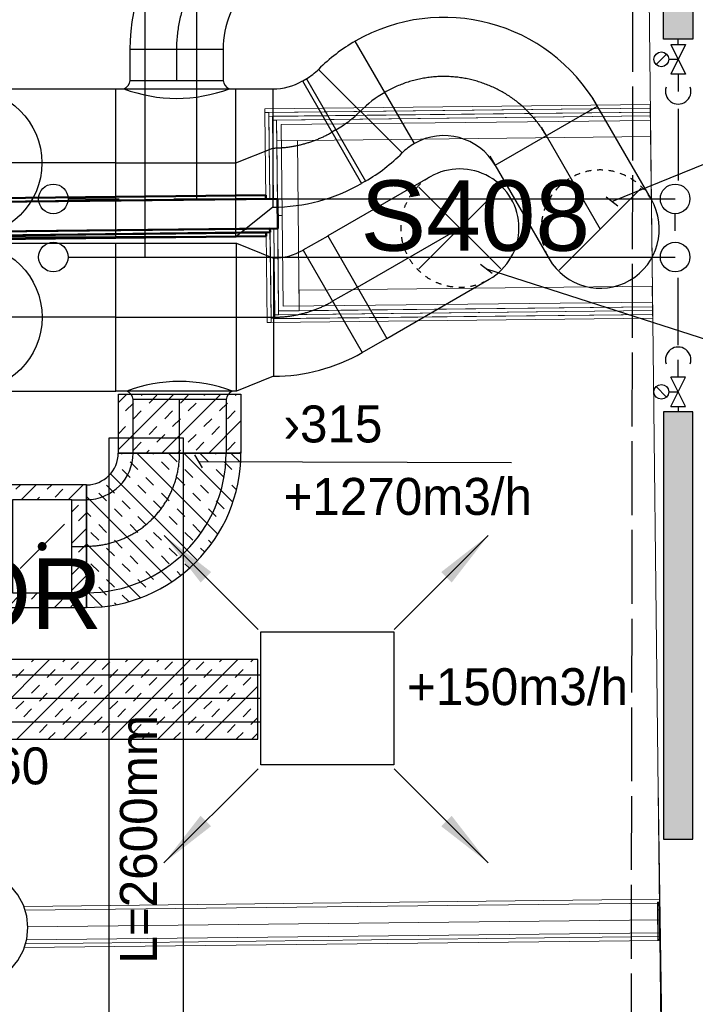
# Model space of a CAD drawing. Header units: millimetres. Extents: x 0 to 83130, y 0 to 53088.
# Tile 50 of 105: x 12449 to 14736, y 27930 to 31260. Entities that reach past the tile are written whole.
import ezdxf

# ---------------------------------------------------------------- set-up
doc = ezdxf.new("R2010")
doc.units = ezdxf.units.MM
doc.header["$LTSCALE"] = 50
doc.header["$MEASUREMENT"] = 0
doc.header["$PDMODE"] = 1
for name, pattern in [('2V-CENT', [23, 20, -1.5, 0, -1.5]), ('V-GOMD', [0.8, 0.4, -0.4]), ('V-OV', [6, 5, -1]), ('V-V', [2, 1, 1])]:
    doc.linetypes.add(name, pattern=pattern)
doc.layers.get('0').update_dxf_attribs({"linetype": 'CONTINUOUS'})
for name, color, linetype in [('20604A200D001$0$832 Rominfo', 7, 'CONTINUOUS'), ('V060-', 3, 'CONTINUOUS'), ('V061-', 1, 'CONTINUOUS'), ('V070-', 3, 'CONTINUOUS'), ('V071-', 1, 'CONTINUOUS'), ('V090-', 2, 'CONTINUOUS'), ('V100-', 6, 'CONTINUOUS'), ('V110', 1, 'CONTINUOUS'), ('V111', 3, 'CONTINUOUS'), ('xref', 7, 'CONTINUOUS')]:
    doc.layers.add(name, color=color, linetype=linetype)
doc.layers.add('20604A200D001$0$A-WALL', color=7, linetype='CONTINUOUS', lineweight=13)
doc.layers.add('20604A200D001$0$S-COLS', color=7, linetype='CONTINUOUS', lineweight=9)
doc.styles.add('20604A200D001$0$Arial', font='arial.ttf', dxfattribs={"height": 238.125})
doc.styles.add('FISO', font='fiso')
doc.styles.add('ISO', font='ISO')
doc.styles.add('SIMPLEX', font='SIMPLEX')

# ---------------------------------------------------------------- blocks, each defined once
blk = doc.blocks.new('CBOJ90_PB', base_point=(86107, 31352))
at = {"color": 0, "linetype": 'ByBlock'}
blk.add_arc((86106, 31353), 1, 270, 360, dxfattribs=at)
blk = doc.blocks.new('KBOJ90_PB', base_point=(86107, 31352))
at = {"color": 0, "linetype": 'ByBlock'}
for p, q in [((86106.5, 31353), (86107.5, 31353)), ((86106, 31352.5), (86106, 31351.5))]:
    blk.add_line(p, q, dxfattribs=at)
for radius in [1.5, 0.5]:
    blk.add_arc((86106, 31353), radius, 270, 360, dxfattribs=at)
blk = doc.blocks.new('3BOJ90_PB', base_point=(86107, 31352))
for p in [(86107, 31353), (86106, 31352)]:
    blk.add_point(p)
at = {"color": 1, "linetype": '2V-CENT'}
blk.add_blockref('CBOJ90_PB', (86107, 31352), dxfattribs=at)
at = {"color": 0, "linetype": 'ByBlock'}
blk.add_blockref('KBOJ90_PB', (86107, 31352), dxfattribs=at)
at = {"style": 'ISO', "flags": 3}
blk.add_attdef('0', (86107, 31352), '', height=1, dxfattribs=at)
blk = doc.blocks.new('KSP_P', base_point=(16239.5, 22597.5))
at = {"color": 0, "linetype": 'ByBlock'}
for p, q in [((16240, 22598), (16239, 22598)), ((16239, 22598), (16239, 22597)), ((16240, 22597), (16240, 22598)), ((16239, 22597), (16240, 22597))]:
    blk.add_line(p, q, dxfattribs=at)
blk = doc.blocks.new('2SP_P', base_point=(16239.5, 22597.5))
for p in [(16239, 22597.5), (16240, 22597.5)]:
    blk.add_point(p)
at = {"color": 0, "linetype": 'ByBlock'}
blk.add_blockref('KSP_P', (16239.5, 22597.5), dxfattribs=at)
at = {"style": 'SIMPLEX', "flags": 3}
blk.add_attdef('0', (16239.5, 22597.5), '', height=1, dxfattribs=at)
blk = doc.blocks.new('SPJALL', base_point=(16229, 22594))
at = {"color": 1}
blk.add_line((16228.625, 22593.625), (16229.375, 22594.375), dxfattribs=at)
at = {"color": 1, "const_width": 0.075}
blk.add_lwpolyline([(16229, 22594.0375, -1), (16229, 22593.9625, -1), (16229, 22594.0375, -1)], format="xyb", dxfattribs=at)
blk = doc.blocks.new('VUN')
at = {"color": 0}
blk.add_circle((0, 0), 0.5, dxfattribs=at)
blk = doc.blocks.new('CBOJ90_UB', base_point=(86107.5923, 31354.0769))
at = {"color": 0, "linetype": 'ByBlock'}
blk.add_line((86106.5923, 31354.0769), (86107.5923, 31354.0769), dxfattribs=at)
blk = doc.blocks.new('C90', base_point=(16233, 22618))
at = {"color": 0, "linetype": 'ByBlock'}
blk.add_circle((16233, 22618), 0.5, dxfattribs=at)
blk = doc.blocks.new('KBOJ90_UB', base_point=(86107.5923, 31354.0769))
at = {"color": 0, "linetype": 'ByBlock'}
for p, q in [((86107.5923, 31354.5769), (86106.5923, 31354.5769)), ((86106.5923, 31354.5769), (86106.5923, 31353.5769)), ((86106.5923, 31353.5769), (86107.5923, 31353.5769))]:
    blk.add_line(p, q, dxfattribs=at)
blk.add_blockref('C90', (86107.5923, 31354.0769), dxfattribs=at)
blk = doc.blocks.new('3BOJ90_UB', base_point=(86107.5923, 31354.0769))
blk.add_point((86106.5923, 31354.0769))
at = {"color": 0, "linetype": 'ByBlock'}
blk.add_blockref('KBOJ90_UB', (86107.5923, 31354.0769), dxfattribs=at)
at = {"color": 1, "linetype": '2V-CENT'}
blk.add_blockref('CBOJ90_UB', (86107.5923, 31354.0769), dxfattribs=at)
at = {"style": 'ISO', "flags": 3}
blk.add_attdef('0', (86107.5923, 31354.0769), '', height=1, dxfattribs=at)
blk = doc.blocks.new('CCDIMF_500X400X125', base_point=(3095.5, 30301.1))
at = {"color": 0, "linetype": 'ByBlock'}
blk.add_line((3033, 30301.1), (3158, 30301.1), dxfattribs=at)
blk = doc.blocks.new('KCDIMF_500X400X125', base_point=(3095.5, 30301.1))
at = {"color": 0, "linetype": 'ByBlock'}
for p, q in [((3033, 30051.1), (3033, 30551.1)), ((3033, 30551.1), (3158, 30501.1)), ((3158, 30501.1), (3158, 30101.1)), ((3158, 30101.1), (3033, 30051.1))]:
    blk.add_line(p, q, dxfattribs=at)
blk = doc.blocks.new('3CDIMF_500X400X125', base_point=(3095.5, 30301.1))
for p in [(3033, 30301.1), (3158, 30301.1)]:
    blk.add_point(p)
at = {"color": 0, "linetype": 'ByBlock'}
blk.add_blockref('KCDIMF_500X400X125', (3095.5, 30301.1), dxfattribs=at)
at = {"color": 1, "linetype": '2V-CENT'}
blk.add_blockref('CCDIMF_500X400X125', (3095.5, 30301.1), dxfattribs=at)
at = {"style": 'SIMPLEX', "flags": 3}
blk.add_attdef('0', (3095.5, 30301.1), '', height=1, dxfattribs=at)
blk = doc.blocks.new('CVDIMF_500X400X125', base_point=(2634, 22499.5))
at = {"color": 0, "linetype": 'ByBlock'}
blk.add_line((2571.5, 22499.5), (2696.5, 22549.5), dxfattribs=at)
blk = doc.blocks.new('KVDIMF_500X400X125', base_point=(2634, 22499.5))
at = {"color": 0, "linetype": 'ByBlock'}
for p, q in [((2571.5, 22249.5), (2571.5, 22749.5)), ((2571.5, 22749.5), (2696.5, 22749.5)), ((2696.5, 22749.5), (2696.5, 22349.5)), ((2696.5, 22349.5), (2571.5, 22249.5))]:
    blk.add_line(p, q, dxfattribs=at)
blk = doc.blocks.new('3VDIMF_500X400X125', base_point=(2634, 22499.5))
for p in [(2696.5, 22549.5), (2571.5, 22499.5)]:
    blk.add_point(p)
at = {"color": 0, "linetype": 'ByBlock'}
blk.add_blockref('KVDIMF_500X400X125', (2634, 22499.5), dxfattribs=at)
at = {"color": 1, "linetype": '2V-CENT'}
blk.add_blockref('CVDIMF_500X400X125', (2634, 22499.5), dxfattribs=at)
at = {"style": 'SIMPLEX', "flags": 3}
blk.add_attdef('0', (2634, 22499.5), '', height=1, dxfattribs=at)
blk = doc.blocks.new('CBOJ30_P', base_point=(16231.2679, 22619))
at = {"color": 0, "linetype": 'ByBlock'}
blk.add_arc((16231, 22620), 1, 270, 300, dxfattribs=at)
blk = doc.blocks.new('KBOJ30_P', base_point=(16231.2679, 22619))
at = {"color": 0, "linetype": 'ByBlock'}
for p, q in [((16231.25, 22619.567), (16231.75, 22618.701)), ((16231, 22619.5), (16231, 22618.5))]:
    blk.add_line(p, q, dxfattribs=at)
for radius in [0.5, 1.5]:
    blk.add_arc((16231, 22620), radius, 270, 300, dxfattribs=at)
blk = doc.blocks.new('3BOJ30_P', base_point=(16231.2679, 22619))
for p in [(16231.5, 22619.134), (16231, 22619)]:
    blk.add_point(p)
at = {"color": 0, "linetype": 'ByBlock'}
blk.add_blockref('KBOJ30_P', (16231.2679, 22619), dxfattribs=at)
at = {"color": 1, "linetype": '2V-CENT'}
blk.add_blockref('CBOJ30_P', (16231.2679, 22619), dxfattribs=at)
at = {"style": 'ISO', "flags": 3}
blk.add_attdef('0', (16231.2679, 22619), '', height=1, dxfattribs=at)
blk = doc.blocks.new('TLCG90', base_point=(0, 5))
at = {"color": 1, "linetype": 'V-GOMD'}
for p, q in [((-0.3462, 5.3462), (0.3462, 4.6538)), ((-0.3462, 4.6538), (0.3462, 5.3462))]:
    blk.add_line(p, q, dxfattribs=at)
blk = doc.blocks.new('CBOJ90_NB', base_point=(86107.4022, 31352.2399))
at = {"color": 0, "linetype": 'ByBlock'}
blk.add_line((86106.4022, 31352.2399), (86107.4022, 31352.2399), dxfattribs=at)
blk = doc.blocks.new('FLCG90', base_point=(0, 3))
at = {"color": 1, "linetype": 'V-GOMD'}
blk.add_line((-0.3462, 2.6538), (0.3462, 3.3462), dxfattribs=at)
blk = doc.blocks.new('CBOJ45_P', base_point=(16236.061, 22619.837))
at = {"color": 0, "linetype": 'ByBlock'}
blk.add_arc((16235.44, 22621.337, 0.686), 1.5, 270, 315, dxfattribs=at)
blk = doc.blocks.new('KBOJ45_P', base_point=(16236.061, 22619.837))
at = {"color": 0, "linetype": 'ByBlock'}
for p, q in [((16236.147, 22620.63), (16236.854, 22619.923)), ((16235.44, 22619.337, 0.686), (16235.44, 22620.337, 0.686))]:
    blk.add_line(p, q, dxfattribs=at)
for radius in [1, 2]:
    blk.add_arc((16235.44, 22621.337, 0.686), radius, 270, 315, dxfattribs=at)
blk = doc.blocks.new('3BOJ45_P', base_point=(16236.061, 22619.837))
for p in [(16236.501, 22620.276), (16235.44, 22619.837)]:
    blk.add_point(p)
at = {"color": 0, "linetype": 'ByBlock'}
blk.add_blockref('KBOJ45_P', (16236.061, 22619.837), dxfattribs=at)
at = {"color": 1, "linetype": '2V-CENT'}
blk.add_blockref('CBOJ45_P', (16236.061, 22619.837), dxfattribs=at)
at = {"style": 'ISO', "flags": 3}
blk.add_attdef('0', (16236.061, 22619.837), '', height=1, dxfattribs=at)
blk = doc.blocks.new('V420', base_point=(455, 404.5))
blk.add_line((455, 404.5), (464, 404.5))
blk.add_solid([(455, 404.5), (459, 405), (459, 404)])
blk = doc.blocks.new('V421', base_point=(455.5, 404.5))
at = {"rotation": 180}
blk.add_blockref('V420', (464.5, 404.5), dxfattribs=at)
blk = doc.blocks.new('TAK_P', base_point=(16247.5, 22586.5))
for p, q in [((16248, 22587), (16247, 22587)), ((16247, 22587), (16247, 22586)), ((16248, 22586), (16248, 22587)), ((16247, 22586), (16248, 22586))]:
    blk.add_line(p, q)
blk = doc.blocks.new('*X125')
at = {"color": 0}
for p, q in [((3232, 47779.7), (3264.5, 47812.2)), ((3341.1, 47782.7), (3356.5, 47798.2)), ((3232, 47620.6), (3397.7, 47786.3)), ((3261.5, 47756.2), (3288, 47782.7)), ((3288, 47729.7), (3314.6, 47756.2)), ((3394.1, 47729.7), (3420.6, 47756.2)), ((3232, 47461.5), (3506.1, 47735.6)), ((3232, 47726.7), (3235, 47729.7)), ((3420.6, 47703.2), (3447.1, 47729.7)), ((3235, 47676.7), (3261.5, 47703.2)), ((3341.1, 47676.7), (3367.6, 47703.2)), ((3526.7, 47703.2), (3537.9, 47714.4)), ((3553.2, 47676.7), (3567.7, 47691.1)), ((3301.9, 47372.4), (3595.6, 47666)), ((3367.6, 47650.2), (3394.1, 47676.7)), ((3473.7, 47650.2), (3500.2, 47676.7)), ((3288, 47623.6), (3314.6, 47650.2)), ((3314.6, 47597.1), (3341.1, 47623.6)), ((3420.6, 47597.1), (3447.1, 47623.6)), ((3500.2, 47623.6), (3526.7, 47650.2)), ((3606.2, 47623.6), (3621.6, 47638.9)), ((3235, 47570.6), (3261.5, 47597.1)), ((3447.1, 47570.6), (3473.7, 47597.1)), ((3553.2, 47570.6), (3579.7, 47597.1)), ((3632.8, 47597.1), (3645.6, 47610)), ((3261.5, 47544.1), (3288, 47570.6)), ((3367.6, 47544.1), (3394.1, 47570.6)), ((3379.4, 47290.7), (3667.7, 47579.1)), ((3579.7, 47544.1), (3606.2, 47570.6)), ((3394.1, 47517.6), (3420.6, 47544.1)), ((3500.2, 47517.6), (3526.7, 47544.1)), ((3685.8, 47544.1), (3687.8, 47546.1)), ((3232, 47514.6), (3235, 47517.6)), ((3314.6, 47491.1), (3341.1, 47517.6)), ((3341.1, 47464.5), (3367.6, 47491.1)), ((3447.1, 47464.5), (3473.7, 47491.1)), ((3526.7, 47491.1), (3553.2, 47517.6)), ((3632.8, 47491.1), (3659.3, 47517.6)), ((3659.3, 47464.5), (3685.8, 47491.1)), ((3261.5, 47438), (3288, 47464.5)), ((3473.7, 47438), (3500.2, 47464.5)), ((3538.5, 47290.7), (3721.4, 47473.7)), ((3579.7, 47438), (3606.2, 47464.5)), ((3288, 47411.5), (3314.6, 47438)), ((3394.1, 47411.5), (3420.6, 47438)), ((3606.2, 47411.5), (3632.8, 47438)), ((3712.3, 47411.5), (3734.5, 47433.7)), ((3232, 47408.5), (3235, 47411.5)), ((3420.6, 47385), (3447.1, 47411.5)), ((3526.7, 47385), (3553.2, 47411.5)), ((3738.8, 47385), (3744.8, 47391)), ((3341.1, 47358.5), (3367.6, 47385)), ((3367.6, 47332), (3394.1, 47358.5)), ((3473.7, 47332), (3500.2, 47358.5)), ((3553.2, 47358.5), (3579.7, 47385)), ((3659.3, 47358.5), (3685.8, 47385)), ((3685.8, 47332), (3712.3, 47358.5)), ((3500.2, 47305.4), (3526.7, 47332)), ((3606.2, 47305.4), (3632.8, 47332)), ((3697.6, 47290.7), (3751.7, 47344.8)), ((3338.8, 47303.1), (3341.1, 47305.4)), ((3432.4, 47290.7), (3447.1, 47305.4)), ((3644.6, 47290.7), (3659.3, 47305.4)), ((3750.6, 47290.7), (3754.5, 47294.6))]:
    blk.add_line(p, q, dxfattribs=at)
blk = doc.blocks.new('*X157')
at = {"color": 0}
for p, q in [((12436.2, 29672), (12451.5, 29687.2)), ((12453.7, 29636.4), (12504.5, 29687.2)), ((12542.3, 29672), (12557.5, 29687.2)), ((12612.8, 29636.4), (12663.6, 29687.2)), ((12393.2, 29628.9), (12409.7, 29645.5)), ((12506.8, 29636.4), (12515.8, 29645.5)), ((12568.8, 29645.5), (12595.3, 29672)), ((12674.9, 29645.5), (12675.4, 29646)), ((12393.2, 29575.9), (12425.3, 29608)), ((12625.3, 29595.9), (12648.4, 29618.9)), ((12648.4, 29565.9), (12674.9, 29592.4)), ((12393.2, 29522.9), (12409.7, 29539.4)), ((12625.3, 29489.8), (12675.4, 29539.9)), ((12409.7, 29486.4), (12425.3, 29502)), ((12648.4, 29459.8), (12674.9, 29486.4)), ((12393.2, 29416.8), (12425.3, 29448.9)), ((12625.3, 29383.8), (12648.4, 29406.8)), ((12674.9, 29433.3), (12675.4, 29433.8)), ((12409.7, 29380.3), (12425.3, 29395.9)), ((12625.3, 29330.7), (12675.4, 29380.8)), ((12393.2, 29310.7), (12409.7, 29327.3)), ((12408.1, 29272.6), (12456.9, 29321.4)), ((12489.3, 29300.7), (12510, 29321.4)), ((12567.2, 29272.6), (12616, 29321.4)), ((12674.9, 29327.3), (12675.4, 29327.8)), ((12461.1, 29272.6), (12462.8, 29274.2)), ((12515.8, 29274.2), (12542.3, 29300.7)), ((12621.9, 29274.2), (12648.4, 29300.7)), ((12673.2, 29272.6), (12674.9, 29274.2))]:
    blk.add_line(p, q, dxfattribs=at)
blk = doc.blocks.new('*X158')
at = {"color": 0}
for p, q in [((12783.2, 29806.8), (12970.8, 29994.4)), ((12783.2, 29965.9), (12811.7, 29994.4)), ((12860.5, 29990.2), (12864.7, 29994.4)), ((12887, 29963.6), (12913.5, 29990.2)), ((12930.2, 29794.7), (13129.9, 29994.4)), ((12993.1, 29963.6), (13019.6, 29990.2)), ((13072.6, 29990.2), (13076.9, 29994.4)), ((13178.7, 29990.2), (13182.9, 29994.4)), ((12807.5, 29937.1), (12834, 29963.6)), ((13019.6, 29937.1), (13046.1, 29963.6)), ((13125.7, 29937.1), (13152.2, 29963.6)), ((12834, 29910.6), (12860.5, 29937.1)), ((12940.1, 29910.6), (12966.6, 29937.1)), ((12966.6, 29884.1), (12993.1, 29910.6)), ((13072.6, 29884.1), (13099.2, 29910.6)), ((13152.2, 29910.6), (13178.7, 29937.1)), ((12783.2, 29859.8), (12807.5, 29884.1)), ((12887, 29857.6), (12913.5, 29884.1)), ((13089.3, 29794.7), (13197.9, 29903.3)), ((13099.2, 29857.6), (13125.7, 29884.1)), ((12913.5, 29831.1), (12940.1, 29857.6)), ((13019.6, 29831.1), (13046.1, 29857.6)), ((12834, 29804.6), (12860.5, 29831.1)), ((13046.1, 29804.6), (13072.6, 29831.1)), ((13152.2, 29804.6), (13178.7, 29831.1)), ((12877.2, 29794.7), (12887, 29804.6)), ((12983.2, 29794.7), (12993.1, 29804.6)), ((13195.4, 29794.7), (13197.9, 29797.2))]:
    blk.add_line(p, q, dxfattribs=at)
blk = doc.blocks.new('*X161')
at = {"color": 0}
for p, q in [((12280.6, 28826.9), (12550.6, 29096.9)), ((12439.7, 28826.9), (12709.7, 29096.9)), ((12489.3, 29088.6), (12497.6, 29096.9)), ((12595.3, 29088.6), (12603.6, 29096.9)), ((12598.8, 28826.9), (12868.8, 29096.9)), ((12621.9, 29062.1), (12648.4, 29088.6)), ((12727.9, 29062.1), (12754.4, 29088.6)), ((12757.9, 28826.9), (13027.9, 29096.9)), ((12807.5, 29088.6), (12815.8, 29096.9)), ((12913.5, 29088.6), (12921.8, 29096.9)), ((12917, 28826.9), (13187, 29096.9)), ((12940.1, 29062.1), (12966.6, 29088.6)), ((13046.1, 29062.1), (13072.6, 29088.6)), ((13125.7, 29088.6), (13133.9, 29096.9)), ((13231.7, 29088.6), (13240, 29096.9)), ((12436.2, 29035.6), (12462.8, 29062.1)), ((12542.3, 29035.6), (12568.8, 29062.1)), ((12754.4, 29035.6), (12781, 29062.1)), ((12860.5, 29035.6), (12887, 29062.1)), ((13072.6, 29035.6), (13099.2, 29062.1)), ((13178.7, 29035.6), (13205.2, 29062.1)), ((12489.3, 28982.5), (12515.8, 29009.1)), ((12568.8, 29009.1), (12595.3, 29035.6)), ((12674.9, 29009.1), (12701.4, 29035.6)), ((12701.4, 28982.5), (12727.9, 29009.1)), ((12807.5, 28982.5), (12834, 29009.1)), ((12887, 29009.1), (12913.5, 29035.6)), ((12993.1, 29009.1), (13019.6, 29035.6)), ((13019.6, 28982.5), (13046.1, 29009.1)), ((13076.1, 28826.9), (13255.7, 29006.5)), ((13125.7, 28982.5), (13152.2, 29009.1)), ((13205.2, 29009.1), (13231.7, 29035.6)), ((12515.8, 28956), (12542.3, 28982.5)), ((12621.9, 28956), (12648.4, 28982.5)), ((12834, 28956), (12860.5, 28982.5)), ((12940.1, 28956), (12966.6, 28982.5)), ((13152.2, 28956), (13178.7, 28982.5)), ((12436.2, 28929.5), (12462.8, 28956)), ((12648.4, 28929.5), (12674.9, 28956)), ((12754.4, 28929.5), (12781, 28956)), ((12966.6, 28929.5), (12993.1, 28956)), ((13072.6, 28929.5), (13099.2, 28956)), ((12462.8, 28903), (12489.3, 28929.5)), ((12568.8, 28903), (12595.3, 28929.5)), ((12781, 28903), (12807.5, 28929.5)), ((12887, 28903), (12913.5, 28929.5)), ((13099.2, 28903), (13125.7, 28929.5)), ((13205.2, 28903), (13231.7, 28929.5)), ((12515.8, 28850), (12542.3, 28876.5)), ((12595.3, 28876.5), (12621.9, 28903)), ((12701.4, 28876.5), (12727.9, 28903)), ((12727.9, 28850), (12754.4, 28876.5)), ((12834, 28850), (12860.5, 28876.5)), ((12913.5, 28876.5), (12940.1, 28903)), ((13019.6, 28876.5), (13046.1, 28903)), ((13046.1, 28850), (13072.6, 28876.5)), ((13152.2, 28850), (13178.7, 28876.5)), ((13231.7, 28876.5), (13255.7, 28900.4)), ((12545.8, 28826.9), (12568.8, 28850)), ((12651.9, 28826.9), (12674.9, 28850)), ((12864, 28826.9), (12887, 28850)), ((12970, 28826.9), (12993.1, 28850)), ((13182.2, 28826.9), (13205.2, 28850)), ((13235.2, 28826.9), (13255.7, 28847.4))]:
    blk.add_line(p, q, dxfattribs=at)
blk = doc.blocks.new('20604A200D001$0$IV02_37dB 558070 - IV02_37dB-321357-P04')
at = {"layer": '20604A200D001$0$A-WALL'}
for p, q in [((30081.6, 25945.3), (30077.5, 25945.2)), ((30077.5, 25945.2), (30077.7, 25932.2)), ((30081.6, 25945.3), (30077.7, 25932.2)), ((30081.8, 25932.3), (30081.6, 25945.3)), ((30081.8, 25932.3), (30077.7, 25932.2)), ((30081.8, 25932.3), (30077.7, 25932.2)), ((30077.7, 25932.2), (30081.8, 25932.3)), ((30077.7, 25932.2), (30077.8, 25919.2)), ((30077.8, 25919.2), (30077.7, 25932.2)), ((30081.9, 25919.3), (30077.8, 25919.2)), ((30077.8, 25919.2), (30081.9, 25919.3)), ((30081.9, 25919.3), (30077.8, 25919.2)), ((30077.8, 25919.2), (30081.9, 25919.3)), ((30077.8, 25919.2), (30079, 25819.2)), ((30079, 25819.2), (30077.8, 25919.2)), ((30081.8, 25932.3), (30081.9, 25919.3)), ((30081.9, 25919.3), (30081.8, 25932.3)), ((30081.9, 25919.3), (30083.1, 25819.3)), ((30083.1, 25819.3), (30081.9, 25919.3)), ((30083.1, 25819.3), (30079, 25819.2)), ((30079, 25819.2), (30083.1, 25819.3)), ((30083.1, 25819.3), (30079, 25819.2)), ((30079, 25819.2), (30083.1, 25819.3)), ((30079, 25819.2), (30079, 25815.6)), ((30079, 25815.6), (30079, 25819.2)), ((30083.1, 25819.3), (30083.1, 25815.8)), ((30083.1, 25815.8), (30083.1, 25819.3))]:
    blk.add_line(p, q, dxfattribs=at)
blk = doc.blocks.new('20604A200D001$0$IV02_37dB 558070 - IV02_37dB 558070-321361-P04')
blk.add_blockref('20604A200D001$0$IV02_37dB 558070 - IV02_37dB-321357-P04', (0, 0))
blk = doc.blocks.new('20604A200D001$0$SV_Ei60 760092 - SV_Ei60 2-330608-P04')
at = {"layer": '20604A200D001$0$A-WALL'}
blk.add_line((30053.5, 28589), (28803.4, 28574.9), dxfattribs=at)
blk = doc.blocks.new('20604A200D001$0$SV_Ei60 760092 - SV_Ei60-330601-P04')
at = {"layer": '20604A200D001$0$A-WALL'}
for p, q in [((30052.9, 28643.5), (28748.3, 28628.8)), ((30053, 28630.5), (30052.9, 28643.5)), ((30053, 28630.5), (30052.9, 28643.5)), ((30052.9, 28643.5), (30053, 28630.5)), ((28748.3, 28628.8), (28748.5, 28615.8)), ((28748.5, 28615.8), (30053, 28630.5)), ((28748.5, 28615.8), (30053, 28630.5)), ((30053, 28630.5), (28748.5, 28615.8)), ((30053, 28630.5), (28761.5, 28616)), ((30053, 28630.5), (28761.5, 28616)), ((28761.5, 28616), (30053, 28630.5)), ((28761.5, 28616), (28761.6, 28603)), ((28761.5, 28616), (28761.6, 28603)), ((28761.6, 28603), (28761.5, 28616)), ((28761.6, 28603), (30053.2, 28617.5)), ((28761.6, 28603), (30053.2, 28617.5)), ((30053.2, 28617.5), (28761.6, 28603)), ((30053.2, 28617.5), (28774.6, 28603.1)), ((30053.2, 28617.5), (28774.6, 28603.1)), ((28774.6, 28603.1), (30053.2, 28617.5)), ((30053.2, 28617.5), (30053, 28630.5)), ((30053.2, 28617.5), (30053, 28630.5)), ((30053, 28630.5), (30053.2, 28617.5)), ((30053.3, 28604.5), (30053.2, 28617.5)), ((30053.3, 28604.5), (30053.2, 28617.5)), ((30053.2, 28617.5), (30053.3, 28604.5)), ((28774.6, 28603.1), (28774.8, 28590.1)), ((28774.6, 28603.1), (28774.8, 28590.1)), ((28774.8, 28590.1), (28774.6, 28603.1)), ((28774.8, 28590.1), (30053.3, 28604.5)), ((28774.8, 28590.1), (30053.3, 28604.5)), ((30053.3, 28604.5), (28774.8, 28590.1)), ((30053.3, 28604.5), (28787.8, 28590.3)), ((30053.3, 28604.5), (28787.8, 28590.3)), ((28787.8, 28590.3), (30053.3, 28604.5)), ((28787.8, 28590.3), (28788.6, 28520.3)), ((28787.8, 28590.3), (28788.6, 28520.3)), ((28788.6, 28520.3), (28787.8, 28590.3)), ((30054.1, 28534.5), (30053.3, 28604.5)), ((30054.1, 28534.5), (30053.3, 28604.5)), ((30053.3, 28604.5), (30054.1, 28534.5)), ((28788.6, 28520.3), (30054.1, 28534.5)), ((28788.6, 28520.3), (30054.1, 28534.5)), ((30054.1, 28534.5), (28788.6, 28520.3))]:
    blk.add_line(p, q, dxfattribs=at)
blk = doc.blocks.new('20604A200D001$0$SV_Ei60 760092 - SV_Ei60 760092-330605-P04')
for name in ['20604A200D001$0$SV_Ei60 760092 - SV_Ei60-330601-P04', '20604A200D001$0$SV_Ei60 760092 - SV_Ei60 2-330608-P04']:
    blk.add_blockref(name, (0, 0))
blk = doc.blocks.new('20604A200D001$0$SV_Ei60 760568 - SV_Ei60 2-330617-P04')
at = {"layer": '20604A200D001$0$A-WALL'}
blk.add_line((28810.4, 27960.5), (28803.4, 28574.9), dxfattribs=at)
blk = doc.blocks.new('20604A200D001$0$SV_Ei60 760568 - SV_Ei60-330610-P04')
at = {"layer": '20604A200D001$0$A-WALL'}
for p, q in [((28761.5, 28616), (28748.5, 28615.8)), ((28761.5, 28616), (28748.5, 28615.8)), ((28748.5, 28615.8), (28761.5, 28616)), ((28748.5, 28615.8), (28751.8, 28323.6)), ((28761.5, 28616), (28764.8, 28323.7)), ((28764.8, 28323.7), (28761.5, 28616)), ((28761.5, 28616), (28764.8, 28323.7)), ((28761.6, 28603), (28774.6, 28603.1)), ((28774.6, 28603.1), (28761.6, 28603)), ((28774.6, 28603.1), (28761.6, 28603)), ((28764.8, 28323.7), (28761.6, 28603)), ((28761.6, 28603), (28764.8, 28323.7)), ((28761.6, 28603), (28764.8, 28323.7)), ((28777.8, 28323.9), (28774.6, 28603.1)), ((28777.8, 28323.9), (28774.6, 28603.1)), ((28774.6, 28603.1), (28777.8, 28323.9)), ((28774.8, 28590.1), (28787.8, 28590.3)), ((28787.8, 28590.3), (28774.8, 28590.1)), ((28787.8, 28590.3), (28774.8, 28590.1)), ((28777.8, 28323.9), (28774.8, 28590.1)), ((28774.8, 28590.1), (28777.8, 28323.9)), ((28774.8, 28590.1), (28777.8, 28323.9)), ((28790.8, 28324), (28787.8, 28590.3)), ((28790.8, 28324), (28787.8, 28590.3)), ((28787.8, 28590.3), (28790.8, 28324)), ((28788.6, 28520.3), (28858.6, 28521.1)), ((28858.6, 28521.1), (28788.6, 28520.3)), ((28858.6, 28521.1), (28788.6, 28520.3)), ((28790.8, 28324), (28788.6, 28520.3)), ((28788.6, 28520.3), (28790.8, 28324)), ((28788.6, 28520.3), (28795, 27944.8)), ((28865, 27945.6), (28858.6, 28521.1)), ((28865, 27945.6), (28858.6, 28521.1)), ((28858.6, 28521.1), (28865, 27945.6)), ((28751.8, 28323.6), (28764.8, 28323.7)), ((28764.8, 28323.7), (28777.8, 28323.9)), ((28777.8, 28323.9), (28790.8, 28324)), ((28766, 28210.7), (28753, 28210.6)), ((28753, 28210.6), (28756.5, 27905.4)), ((28778.9, 28223.9), (28765.9, 28223.7)), ((28765.9, 28223.7), (28769.3, 27918.5)), ((28766, 28210.7), (28769.5, 27905.5)), ((28769.5, 27905.5), (28766, 28210.7)), ((28766, 28210.7), (28769.5, 27905.5)), ((28769.3, 27918.5), (28766, 28210.7)), ((28766, 28210.7), (28769.3, 27918.5)), ((28791.9, 28224), (28778.9, 28223.9)), ((28782.3, 27918.7), (28778.9, 28223.9)), ((28782.3, 27918.7), (28778.9, 28223.9)), ((28778.9, 28223.9), (28782.3, 27918.7)), ((28782.2, 27931.7), (28778.9, 28223.9)), ((28778.9, 28223.9), (28782.2, 27931.7)), ((28778.9, 28223.9), (28782.2, 27931.7)), ((28795.2, 27931.8), (28791.9, 28224)), ((28795.2, 27931.8), (28791.9, 28224)), ((28791.9, 28224), (28795.2, 27931.8)), ((28795, 27944.8), (28791.9, 28224)), ((28791.9, 28224), (28795, 27944.8)), ((28795, 27944.8), (28865, 27945.6)), ((28795, 27944.8), (28865, 27945.6)), ((28865, 27945.6), (28795, 27944.8)), ((28769.3, 27918.5), (28782.3, 27918.7)), ((28769.3, 27918.5), (28782.3, 27918.7)), ((28782.3, 27918.7), (28769.3, 27918.5)), ((28782.2, 27931.7), (28795.2, 27931.8)), ((28782.2, 27931.7), (28795.2, 27931.8)), ((28795.2, 27931.8), (28782.2, 27931.7)), ((28756.5, 27905.4), (28769.5, 27905.5))]:
    blk.add_line(p, q, dxfattribs=at)
blk = doc.blocks.new('20604A200D001$0$SV_Ei60 760568 - SV_Ei60 760568-330614-P04')
for name in ['20604A200D001$0$SV_Ei60 760568 - SV_Ei60-330610-P04', '20604A200D001$0$SV_Ei60 760568 - SV_Ei60 2-330617-P04']:
    blk.add_blockref(name, (0, 0))
blk = doc.blocks.new('20604A200D001$0$IV02_37dB 776135 - IV02_37dB 2-330991-P04')
at = {"layer": '20604A200D001$0$A-WALL'}
blk.add_line((28806.9, 28267.7), (28791.4, 28267.5), dxfattribs=at)
blk = doc.blocks.new('20604A200D001$0$IV02_37dB 776135 - IV02_37dB 776135-330988-P04')
at = {"layer": '20604A200D001$0$A-WALL', "lineweight": 50}
for p, q in [((28751.6, 28336.6), (27052.5, 28317.5)), ((27052.5, 28317.5), (27052.6, 28304.5)), ((28790.8, 28324), (27052.6, 28304.5)), ((27052.6, 28304.5), (28751.8, 28323.6)), ((28751.8, 28323.6), (28751.6, 28336.6)), ((28791.9, 28224), (28790.8, 28324)), ((27052.6, 28304.5), (27053.7, 28204.5)), ((27053.7, 28204.5), (28791.9, 28224)), ((28765.9, 28223.7), (27053.7, 28204.5)), ((27053.9, 28191.5), (28766, 28210.7)), ((28753, 28210.6), (27053.9, 28191.5)), ((28753.2, 28197.6), (28753, 28210.6)), ((28766, 28210.7), (28765.9, 28223.7)), ((27053.7, 28204.5), (27053.9, 28191.5)), ((27053.9, 28191.5), (27054, 28178.5)), ((27054, 28178.5), (28753.2, 28197.6))]:
    blk.add_line(p, q, dxfattribs=at)
blk.add_blockref('20604A200D001$0$IV02_37dB 776135 - IV02_37dB 2-330991-P04', (0, 0))
blk = doc.blocks.new('20604A200D001$0$SV_Ei60 776553 - SV_Ei60 2-331028-P04')
at = {"layer": '20604A200D001$0$A-WALL'}
blk.add_line((30060.6, 27974.6), (28810.4, 27960.5), dxfattribs=at)
blk = doc.blocks.new('20604A200D001$0$SV_Ei60 776553 - SV_Ei60-331021-P04')
at = {"layer": '20604A200D001$0$A-WALL'}
for p, q in [((30059.9, 28029), (28864.3, 28015.6)), ((30059.9, 28029), (28864.3, 28015.6)), ((28864.3, 28015.6), (30059.9, 28029)), ((28864.3, 28015.6), (28865, 27945.6)), ((28864.3, 28015.6), (28865, 27945.6)), ((28865, 27945.6), (28864.3, 28015.6)), ((30060.7, 27959.1), (30059.9, 28029)), ((30060.7, 27959.1), (30059.9, 28029)), ((30059.9, 28029), (30060.7, 27959.1)), ((30060.9, 27946.1), (28782.2, 27931.7)), ((30060.9, 27946.1), (28782.2, 27931.7)), ((28782.2, 27931.7), (30060.9, 27946.1)), ((30060.7, 27959.1), (28795, 27944.8)), ((30060.7, 27959.1), (28795, 27944.8)), ((28795, 27944.8), (30060.7, 27959.1)), ((28795, 27944.8), (28795.2, 27931.8)), ((28795, 27944.8), (28795.2, 27931.8)), ((28795.2, 27931.8), (28795, 27944.8)), ((28795.2, 27931.8), (30060.9, 27946.1)), ((28795.2, 27931.8), (30060.9, 27946.1)), ((30060.9, 27946.1), (28795.2, 27931.8)), ((28865, 27945.6), (30060.7, 27959.1)), ((28865, 27945.6), (30060.7, 27959.1)), ((30060.7, 27959.1), (28865, 27945.6)), ((30060.9, 27946.1), (30060.7, 27959.1)), ((30060.9, 27946.1), (30060.7, 27959.1)), ((30060.7, 27959.1), (30060.9, 27946.1)), ((30061, 27933.1), (30060.9, 27946.1)), ((30061, 27933.1), (30060.9, 27946.1)), ((30060.9, 27946.1), (30061, 27933.1)), ((28769.3, 27918.5), (30061, 27933.1)), ((30061, 27933.1), (28769.3, 27918.5)), ((30061, 27933.1), (28769.3, 27918.5)), ((28769.3, 27918.5), (28769.5, 27905.5)), ((28769.3, 27918.5), (28769.5, 27905.5)), ((28769.5, 27905.5), (28769.3, 27918.5)), ((30061.2, 27920.1), (28769.5, 27905.5)), ((28782.2, 27931.7), (28782.3, 27918.7)), ((28782.2, 27931.7), (28782.3, 27918.7)), ((28782.3, 27918.7), (28782.2, 27931.7)), ((28782.3, 27918.7), (30061, 27933.1)), ((28782.3, 27918.7), (30061, 27933.1)), ((30061, 27933.1), (28782.3, 27918.7)), ((30061, 27933.1), (30061.2, 27920.1)), ((30061.2, 27920.1), (30061, 27933.1)), ((30061.2, 27920.1), (30061, 27933.1))]:
    blk.add_line(p, q, dxfattribs=at)
blk = doc.blocks.new('20604A200D001$0$SV_Ei60 776553 - SV_Ei60 776553-331025-P04')
for name in ['20604A200D001$0$SV_Ei60 776553 - SV_Ei60-331021-P04', '20604A200D001$0$SV_Ei60 776553 - SV_Ei60 2-331028-P04']:
    blk.add_blockref(name, (0, 0))
blk = doc.blocks.new('20604A200D001$0$IV02_37dB 777338 - IV02_37dB 2-331037-P04')
at = {"layer": '20604A200D001$0$A-WALL'}
blk.add_line((30084.6, 25885.3), (27946.1, 25861.2), dxfattribs=at)
blk = doc.blocks.new('20604A200D001$0$IV02_37dB 777338 - IV02_37dB-331030-P04')
at = {"layer": '20604A200D001$0$A-WALL'}
for p, q in [((30083.8, 25954.8), (27932.8, 25930.6)), ((30083.9, 25941.8), (30083.8, 25954.8)), ((30083.9, 25941.8), (30083.8, 25954.8)), ((30083.8, 25954.8), (30083.9, 25941.8)), ((27932.8, 25930.6), (27936.7, 25917.6)), ((30083.9, 25941.8), (27936.7, 25917.6)), ((30083.9, 25941.8), (27936.7, 25917.6)), ((27936.7, 25917.6), (30083.9, 25941.8)), ((27936.7, 25917.6), (30083.9, 25941.8)), ((27936.7, 25917.6), (30083.9, 25941.8)), ((30083.9, 25941.8), (27936.7, 25917.6)), ((27936.7, 25917.6), (27942.7, 25898)), ((30085.1, 25841.8), (30083.9, 25941.8)), ((30085.1, 25841.8), (30083.9, 25941.8)), ((30083.9, 25941.8), (30085.1, 25841.8)), ((27942.7, 25898), (27946.5, 25859)), ((27946.5, 25859), (27942.7, 25820)), ((27934, 25791.6), (30085.4, 25815.8)), ((30085.2, 25828.8), (27938, 25804.7)), ((30085.2, 25828.8), (27938, 25804.7)), ((27938, 25804.7), (30085.2, 25828.8)), ((30085.2, 25828.8), (27938, 25804.7)), ((27938, 25804.7), (30085.2, 25828.8)), ((27938, 25804.7), (30085.2, 25828.8)), ((27942, 25817.7), (27938, 25804.7)), ((30085.1, 25841.8), (27942, 25817.7)), ((30085.1, 25841.8), (27942, 25817.7)), ((27942, 25817.7), (30085.1, 25841.8)), ((27942, 25817.7), (30085.1, 25841.8)), ((27942, 25817.7), (30085.1, 25841.8)), ((30085.1, 25841.8), (27942, 25817.7)), ((27942.7, 25820), (27942, 25817.7)), ((30085.2, 25828.8), (30085.1, 25841.8)), ((30085.2, 25828.8), (30085.1, 25841.8)), ((30085.1, 25841.8), (30085.2, 25828.8)), ((30085.4, 25815.8), (30085.2, 25828.8)), ((30085.4, 25815.8), (30085.2, 25828.8)), ((30085.2, 25828.8), (30085.4, 25815.8)), ((27938, 25804.7), (27934, 25791.6))]:
    blk.add_line(p, q, dxfattribs=at)
blk = doc.blocks.new('20604A200D001$0$IV02_37dB 777338 - IV02_37dB 777338-331034-P04')
for name in ['20604A200D001$0$IV02_37dB 777338 - IV02_37dB-331030-P04', '20604A200D001$0$IV02_37dB 777338 - IV02_37dB 2-331037-P04']:
    blk.add_blockref(name, (0, 0))
blk = doc.blocks.new('20604A200D001$0$COLUMN 744297 - COLUMN 744297-383051-P04')
at = {"layer": '20604A200D001$0$S-COLS', "lineweight": 30}
for p, q in [((0, 200), (-39, 196.2)), ((39, 196.2), (0, 200)), ((-76.5, 184.8), (-111.1, 166.3)), ((-39, 196.2), (-76.5, 184.8)), ((76.5, 184.8), (39, 196.2)), ((111.1, 166.3), (76.5, 184.8)), ((-141.4, 141.4), (-166.3, 111.1)), ((-111.1, 166.3), (-141.4, 141.4)), ((141.4, 141.4), (111.1, 166.3)), ((166.3, 111.1), (141.4, 141.4)), ((-166.3, 111.1), (-184.8, 76.5)), ((184.8, 76.5), (166.3, 111.1)), ((-184.8, 76.5), (-196.2, 39)), ((196.2, 39), (184.8, 76.5)), ((-196.2, 39), (-200, 0)), ((200, 0), (196.2, 39)), ((-200, 0), (-196.2, -39)), ((196.2, -39), (200, 0)), ((-196.2, -39), (-184.8, -76.5)), ((184.8, -76.5), (196.2, -39)), ((-184.8, -76.5), (-166.3, -111.1)), ((166.3, -111.1), (184.8, -76.5)), ((-166.3, -111.1), (-141.4, -141.4)), ((141.4, -141.4), (166.3, -111.1)), ((-141.4, -141.4), (-111.1, -166.3)), ((-111.1, -166.3), (-76.5, -184.8)), ((76.5, -184.8), (111.1, -166.3)), ((111.1, -166.3), (141.4, -141.4)), ((-76.5, -184.8), (-39, -196.2)), ((-39, -196.2), (0, -200)), ((0, -200), (39, -196.2)), ((39, -196.2), (76.5, -184.8))]:
    blk.add_line(p, q, dxfattribs=at)
blk = doc.blocks.new('20604A200D001$0$VT- 744791 - VT- 2-329998-P04')
at = {"layer": '20604A200D001$0$A-WALL'}
for p, q in [((30052.9, 28643.5), (30061.2, 27920.1)), ((30083.8, 25954.8), (30085.4, 25815.8))]:
    blk.add_line(p, q, dxfattribs=at)
blk = doc.blocks.new('20604A200D001')
at = {"layer": '20604A200D001$0$A-WALL'}
for p, q in [((29826.7, 48333.2), (30165.9, 18801.1)), ((30079.4, 26335.4), (30089.7, 25435.4)), ((30093.3, 25435.5), (30079.4, 26335.4))]:
    blk.add_line(p, q, dxfattribs=at)
blk.add_blockref('20604A200D001$0$VT- 744791 - VT- 2-329998-P04', (0, 0))
for name in ['20604A200D001$0$SV_Ei60 760092 - SV_Ei60 760092-330605-P04', '20604A200D001$0$SV_Ei60 760568 - SV_Ei60 760568-330614-P04', '20604A200D001$0$IV02_37dB 776135 - IV02_37dB 776135-330988-P04', '20604A200D001$0$SV_Ei60 776553 - SV_Ei60 776553-331025-P04', '20604A200D001$0$IV02_37dB 777338 - IV02_37dB 777338-331034-P04', '20604A200D001$0$IV02_37dB 558070 - IV02_37dB 558070-321361-P04']:
    blk.add_blockref(name, (0, 0), dxfattribs=at)
at = {"layer": '20604A200D001$0$S-COLS'}
blk.add_blockref('20604A200D001$0$COLUMN 744297 - COLUMN 744297-383051-P04', (27746.5, 25859), dxfattribs=at)
at = {"layer": '20604A200D001$0$832 Rominfo', "color": 7, "style": '20604A200D001$0$Arial'}
for s, p in [('S408', (29072.3, 28148.4)), ('KONTOR', (26774.7, 26869.5))]:
    blk.add_text(s, height=238.12, dxfattribs=at).set_placement(p)

msp = doc.modelspace()

# ---------------------------------------------------------------- linework, layer by layer
at = {"layer": 'V060-'}
for p, q in [((13785.07, 30841.48), (13585.07, 31187.89)), ((12822.77, 31055.19, 171), (13137.77, 31055.19, 11)), ((13419.39, 31060.75), (13619.39, 30714.34)), ((13147.9, 29975.75, 171), (12832.9, 29975.75, 11))]:
    msp.add_line(p, q, dxfattribs=at)
at = {"layer": 'V060-', "linetype": 'Continuous'}
for p, q in [((12822.77, 31055.19, 91), (12822.77, 31160.07, 91)), ((13137.77, 31160.07, 91), (13137.77, 31055.19, 91)), ((13407.63, 31054.12), (13421, 31061.67)), ((12774.39, 31026.53), (13181.02, 31026.4)), ((13617.78, 30713.42), (13604.41, 30705.87)), ((13181.02, 30526.4), (12774.39, 30526.53)), ((13409.23, 30481.64), (13493.23, 30529.55)), ((12775.14, 30504.45), (13183.31, 30504.32)), ((13691.4, 30182.09), (13607.39, 30134.18)), ((13183.31, 30004.32), (12775.14, 30004.45)), ((12832.9, 29794.71, 91), (12832.9, 29975.75, 91)), ((13147.9, 29975.75, 91), (13147.9, 29794.71, 91)), ((12625.33, 29636.42, 91), (12675.4, 29636.42, 91)), ((12675.4, 29321.42, 91), (12625.33, 29321.42, 91)), ((11752.51, 29045, 91), (13265.08, 29045, 91)), ((13265.08, 28885, 91), (11752.51, 28885, 91))]:
    msp.add_line(p, q, dxfattribs=at)
at = {"layer": 'V060-', "color": 1, "linetype": '2V-CENT'}
for p, q in [((12980.27, 31160.07, 91), (12980.27, 31055.19, 91)), ((13519.39, 30887.55), (13506.02, 30879.99)), ((12774.39, 30776.53), (13181.02, 30776.4)), ((13592.31, 30355.82), (13508.31, 30307.91)), ((12775.14, 30254.45), (13183.31, 30254.32)), ((12990.4, 29794.71, 91), (12990.4, 29975.75, 91)), ((12625.33, 29478.92, 91), (12675.4, 29478.92, 91)), ((13265.08, 28965, 91), (11752.51, 28965, 91))]:
    msp.add_line(p, q, dxfattribs=at)
at = {"layer": 'V060-', "linetype": 'ByBlock'}
for p, q in [((13743.65, 30809.69), (13460.81, 31092.54)), ((13460.81, 31092.54), (13743.65, 30809.69)), ((14587.19, 30652.17), (14387.19, 30998.58)), ((14040.78, 30798.58), (14240.78, 30452.17)), ((13838.72, 30729.02), (13492.31, 30529.02)), ((13492.31, 30529.02), (13692.31, 30182.61)), ((13692.31, 30182.61), (14038.72, 30382.61))]:
    msp.add_line(p, q, dxfattribs=at)
at = {"layer": 'V060-', "color": 1, "linetype": 'Continuous'}
for p, q in [((12782.9, 29794.71, 91), (13197.9, 29794.71, 91)), ((12675.4, 29687.21, 91), (12675.4, 29272.21, 91))]:
    msp.add_line(p, q, dxfattribs=at)
at = {"layer": 'V060-', "color": 1, "elevation": 91}
msp.add_lwpolyline([(13197.9, 29794.71), (12783.16, 29794.71), (12783.16, 29994.39), (13197.9, 29994.39)], close=True, dxfattribs=at)
at = {"layer": 'V060-', "color": 1}
for points in [[(12393.2, 29272.56), (12675.4, 29272.56), (12675.4, 29687.21), (12393.2, 29687.21)], [(12160, 28826.92), (13255.7, 28826.92), (13255.7, 29096.89), (12160, 29096.89)]]:
    msp.add_lwpolyline(points, close=True, dxfattribs=at)
at = {"layer": 'V060-', "linetype": 'ByBlock'}
for centre, radius, start, end in [((13885.07, 30668.27), 600, 120, 135), ((13319.39, 31233.96), 200, 300, 315), ((13885.07, 30668.27), 200, 120, 135), ((13319.39, 31233.96), 600, 300, 315), ((13938.72, 30555.82), 200, 299.99993, 479.99993), ((14413.98, 30552.17), 200, 209.99993, 389.99993)]:
    msp.add_arc(centre, radius, start, end, dxfattribs=at)
at = {"layer": 'V060-'}
for centre, radius, start, end in [((12788.3, 31058.8, 171), 34.65, 292.59848, 354.02195), ((13172.23, 31058.8, 11), 34.65, 185.97805, 247.40152), ((12980.27, 31500.24, 171), 506.01, 249.32586, 290.67414), ((12990.4, 29530.71, 171), 506.01, 69.32586, 110.67414), ((12798.44, 29972.14, 11), 34.65, 5.97805, 67.40152), ((13182.36, 29972.14, 171), 34.65, 112.59848, 174.02195)]:
    msp.add_arc(centre, radius, start, end, dxfattribs=at)
at = {"layer": 'V060-', "color": 1, "linetype": 'ByBlock'}
for centre, start, end in [((13885.07, 30668.27), 120, 135), ((13319.39, 31233.96), 300, 315)]:
    msp.add_arc(centre, 400, start, end, dxfattribs=at)
at = {"layer": 'V060-', "linetype": 'V-GOMD'}
for centre, start, end in [((14413.98, 30552.17), 29.99993, 209.99993), ((13938.72, 30555.82), 119.99993, 299.99993)]:
    msp.add_arc(centre, 200, start, end, dxfattribs=at)
at = {"layer": 'V060-', "color": 1, "linetype": 'Continuous'}
for radius in [522.5, 107.5]:
    msp.add_arc((12675.4, 29794.71, 91), radius, 270, 360, dxfattribs=at)
at = {"layer": 'V060-', "color": 1, "linetype": '2V-CENT'}
msp.add_arc((12675.4, 29794.71, 91), 315, 270, 360, dxfattribs=at)
at = {"layer": 'V061-'}
for p, q in [((14453.62, 30646.02), (15606.21, 31111.73)), ((14433.92, 30661.41), (14473.32, 30630.63)), ((14009.33, 30433.67), (14048.74, 30402.88)), ((14029.03, 30418.28), (15606.21, 29909.5)), ((13041.3, 29788.25), (13066.3, 29744.95)), ((13053.8, 29766.6), (14113.58, 29762.55))]:
    msp.add_line(p, q, dxfattribs=at)
at = {"layer": 'V090-', "linetype": 'V-OV'}
msp.add_line((14524.25, 31634.51), (14513.92, 24865.66), dxfattribs=at)
at = {"layer": 'V100-', "linetype": 'V-V'}
for p, q in [((13049.13, 30654.37), (13049.13, 31492.88)), ((12873.63, 30458.32), (12873.63, 31296.84)), ((14677.88, 31176.39), (14677.88, 31194.15)), ((14677.88, 31076.39), (14677.88, 31017.94)), ((14677.88, 30958.98), (14677.88, 30716.64)), ((12613.17, 30654.37), (12785.44, 30654.37)), ((12971.26, 30654.37), (14667.54, 30654.37)), ((14667.54, 30545.91), (14667.54, 30604.37)), ((12613.17, 30457.59), (14667.54, 30457.59)), ((14677.88, 30159.55), (14677.88, 30387.17)), ((14677.88, 30051.8), (14677.88, 30110.24)), ((14677.88, 29951.8), (14677.88, 29934.03))]:
    msp.add_line(p, q, dxfattribs=at)
at = {"layer": 'V100-', "color": 1}
for p, q in [((14652.88, 31176.39), (14702.88, 31076.39)), ((14702.88, 31176.39), (14652.88, 31076.39)), ((14652.88, 31176.39), (14702.88, 31176.39)), ((14638.7, 31144.06), (14603.34, 31108.71)), ((14646.02, 31126.39), (14677.88, 31126.39)), ((14702.88, 31076.39), (14652.88, 31076.39)), ((14652.88, 29951.8), (14702.88, 30051.8)), ((14702.88, 29951.8), (14652.88, 30051.8)), ((14702.88, 30051.8), (14652.88, 30051.8)), ((14638.7, 29984.12), (14603.34, 30019.48)), ((14646.02, 30001.8), (14677.88, 30001.8)), ((14652.88, 29951.8), (14702.88, 29951.8))]:
    msp.add_line(p, q, dxfattribs=at)
for points in [[(14727.88, 31194.15), (14627.88, 31194.15), (14627.88, 32639.15), (14727.88, 32639.15)], [(14727.88, 29934.03), (14627.88, 29934.03), (14627.88, 28489.03), (14727.88, 28489.03)]]:
    msp.add_lwpolyline(points, close=True, dxfattribs=at)
for centre in [(14621.02, 31126.39), (14621.02, 30001.8)]:
    msp.add_circle(centre, 25, dxfattribs=at)
for centre, start, end in [((14677.88, 31017.94), 160.85723, 379.14277), ((14677.88, 30110.24), 340.85723, 559.14277)]:
    msp.add_arc(centre, 43.12, start, end, dxfattribs=at)
at = {"layer": 'V100-'}
for points in [[(14627.88, 31194.15), (14727.88, 31194.15), (14627.88, 32639.15), (14727.88, 32639.15)], [(14627.88, 29934.03), (14727.88, 29934.03), (14627.88, 28489.03), (14727.88, 28489.03)]]:
    msp.add_trace(points, dxfattribs=at)
at = {"layer": 'V110'}
msp.add_lwpolyline([(12752.32, 26845.97), (12752.32, 29845.97), (13002.32, 29845.97), (13002.32, 26845.97)], close=True, dxfattribs=at)

# ---------------------------------------------------------------- block references
at = {"layer": 'V060-', "linetype": 'Continuous'}
for name, p, xscale, yscale, zscale, rotation in [('3BOJ45_P', (12980, 31355.72, 91), 315, 315, 315, 225), ('3BOJ90_PB', (14031.48, 31214.68), 400, 400, 400, 120), ('3BOJ90_UB', (12274.23, 30775.97), 500, 500, 500, 180), ('3BOJ90_UB', (12274.99, 30253.88), 500, 500, 500, 180), ('2SP_P', (12525.33, 29478.92, 91), 200, 315, 200, 359.9999999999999)]:
    msp.add_blockref(name, p, dxfattribs=dict(at, xscale=xscale, yscale=yscale, zscale=zscale, rotation=rotation))
for name, p, xscale, yscale, zscale in [('3BOJ30_P', (13413.2, 30826.4), 400, 400, 400), ('3BOJ30_P', (13415.49, 30254.32), 400, 400, 400), ('3BOJ90_PB', (12990.4, 29479.71, 91), 315, 315, 315)]:
    msp.add_blockref(name, p, dxfattribs=dict(at, xscale=xscale, yscale=yscale, zscale=zscale))
for name, p in [('3VDIMF_500X400X125', (13243.52, 30776.4)), ('3CDIMF_500X400X125', (13245.81, 30254.32))]:
    msp.add_blockref(name, p, dxfattribs=at)
at = {"layer": 'V060-', "color": 1, "linetype": '2V-CENT', "xscale": 400.0000000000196, "yscale": 400.0000000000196, "zscale": 400.0000000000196}
for p, rotation in [((14413.98, 30552.17), 299.9999999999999), ((13938.72, 30555.82), 29.99999999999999)]:
    msp.add_blockref('CBOJ90_NB', p, dxfattribs=dict(at, rotation=rotation))
at = {"layer": 'V060-', "xscale": 400, "yscale": 400, "zscale": 400}
for name, p in [('TLCG90', (13938.72, 30555.82)), ('FLCG90', (14413.98, 30552.17))]:
    msp.add_blockref(name, p, dxfattribs=at)
at = {"layer": 'V060-', "color": 1}
for name in ['*X158', '*X157', '*X161']:
    msp.add_blockref(name, (0, 0), dxfattribs=at)
at = {"layer": 'V060-', "color": 1, "rotation": 270}
msp.add_blockref('*X125', (-34615.33, 33026.71, 91), dxfattribs=at)
at = {"layer": 'V060-', "xscale": 200, "yscale": 200, "zscale": 200, "rotation": 359.9999999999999}
msp.add_blockref('SPJALL', (12525.33, 29478.92, 91), dxfattribs=at)
at = {"layer": 'V070-', "xscale": 50, "yscale": 50, "zscale": 50}
for p, rotation in [((13256, 29198.1, 91), 135), ((13717.05, 29197.93, 91), 45.00000000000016), ((13255.83, 28726.96, 91), 225), ((13716.88, 28726.79, 91), 315)]:
    msp.add_blockref('V421', p, dxfattribs=dict(at, rotation=rotation))
at = {"layer": 'V070-', "xscale": -450, "yscale": 450, "zscale": 450}
msp.add_blockref('TAK_P', (13490.08, 28965, 91), dxfattribs=at)
at = {"layer": 'V100-', "color": 1, "xscale": 100, "yscale": 100, "zscale": 100}
for p in [(12563.17, 30654.37), (14667.54, 30654.37), (12563.17, 30457.59), (14667.54, 30457.59)]:
    msp.add_blockref('VUN', p, dxfattribs=at)
at = {"layer": 'xref'}
msp.add_blockref('20604A200D001', (-15469.5, 2330.58), dxfattribs=at)

# ---------------------------------------------------------------- texts
at = {"layer": 'V061-', "color": 1, "style": 'FISO'}
for s, p in [('›315', (13342.2, 29830.6, 91)), ('+1270m3/h', (13342.2, 29585.6, 91)), ('›160', (12214.52, 28674.1))]:
    msp.add_text(s, height=125, dxfattribs=at).set_placement(p)
at = {"layer": 'V071-', "color": 1, "style": 'FISO'}
msp.add_text('+150m3/h', height=125, dxfattribs=at).set_placement((13760.03, 28942.07))
at = {"layer": 'V111', "color": 1, "style": 'FISO'}
msp.add_text('L=2600mm', height=125, rotation=90, dxfattribs=at).set_placement((12913.61, 28067.68))

doc.saveas('drawing.dxf')
